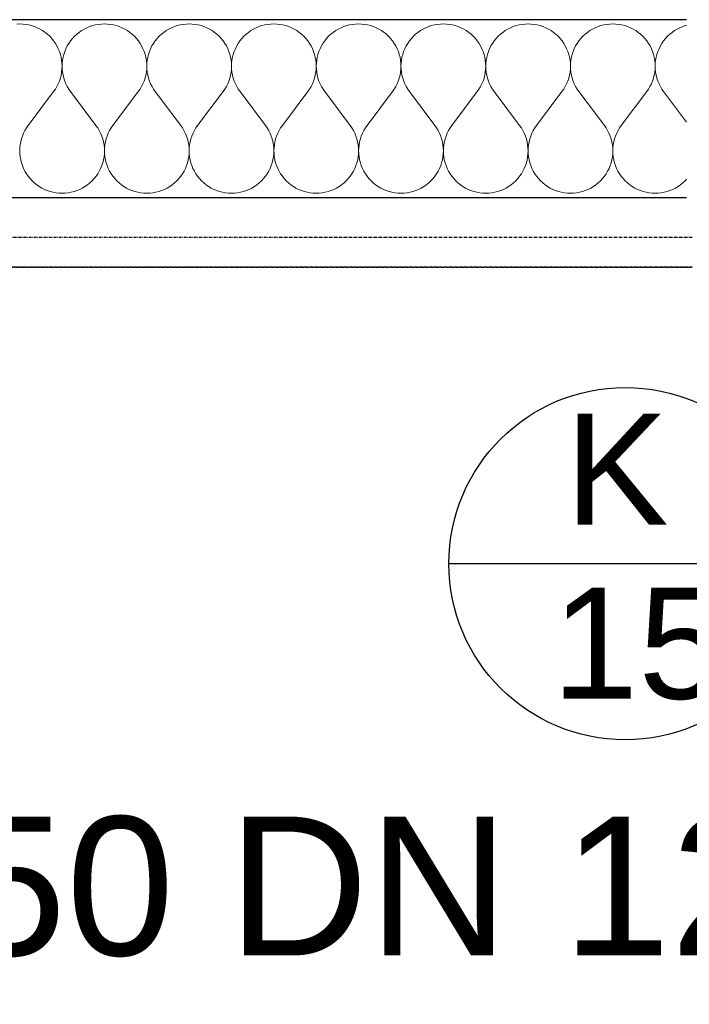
# Model space of a CAD drawing. Header units: millimetres. Extents: x -28017 to 3863, y -4271 to 20239.
# Tile 45 of 105: x -16610 to -16007, y -537 to 350. Entities that reach past the tile are written whole.
import ezdxf

# ---------------------------------------------------------------- set-up
doc = ezdxf.new("R2010")
doc.units = ezdxf.units.MM
doc.header["$MEASUREMENT"] = 0
doc.linetypes.add('Wipeout_Contour', pattern=[1000, 0, -1000])
doc.linetypes.add('Čerchovaná M', pattern=[4.5, 2.5, -0.85, 0.3, -0.85])
for name, color, linetype in [('5._POHLED ZÁPADNÍ_2_Anotace - SP', 7, 'Continuous'), ('5._POHLED ZÁPADNÍ_2_Konstrukce - nenosné', 7, 'Continuous'), ('5._POHLED ZÁPADNÍ_2_Nové_Konstrukce - nosné', 7, 'Continuous'), ('5._POHLED ZÁPADNÍ_2_Nové_Popis', 7, 'Continuous'), ('5._POHLED ZÁPADNÍ_2_Nové_Výplně – Řezové', 7, 'Continuous'), ('5._POHLED ZÁPADNÍ_2_Popis', 7, 'Continuous')]:
    doc.layers.add(name, color=color, linetype=linetype)
doc.styles.add('GENEROVANÝ_STYL_1', font='txt')

# ---------------------------------------------------------------- blocks, each defined once
blk = doc.blocks.new('*X2', base_point=(-28336.19, -5790.34))
at = {"layer": '5._POHLED ZÁPADNÍ_2_Nové_Výplně – Řezové', "color": 21, "linetype": 'Continuous', "lineweight": 20, "true_color": 0xffaaaa}
for p, q in [((-16609.52, 345.92), (-16612.24, 345.82)), ((-16606.81, 345.82), (-16609.52, 345.92)), ((-16604.1, 345.53), (-16606.81, 345.82)), ((-16536.05, 345.82), (-16538.76, 345.53)), ((-16533.33, 345.92), (-16536.05, 345.82)), ((-16530.61, 345.82), (-16533.33, 345.92)), ((-16527.91, 345.53), (-16530.61, 345.82)), ((-16459.86, 345.82), (-16462.57, 345.53)), ((-16457.14, 345.92), (-16459.86, 345.82)), ((-16454.42, 345.82), (-16457.14, 345.92)), ((-16451.72, 345.53), (-16454.42, 345.82)), ((-16383.67, 345.82), (-16386.38, 345.53)), ((-16380.95, 345.92), (-16383.67, 345.82)), ((-16378.23, 345.82), (-16380.95, 345.92)), ((-16375.53, 345.53), (-16378.23, 345.82)), ((-16307.48, 345.82), (-16310.19, 345.53)), ((-16304.76, 345.92), (-16307.48, 345.82)), ((-16302.04, 345.82), (-16304.76, 345.92)), ((-16299.34, 345.53), (-16302.04, 345.82)), ((-16231.29, 345.82), (-16234, 345.53)), ((-16228.57, 345.92), (-16231.29, 345.82)), ((-16225.85, 345.82), (-16228.57, 345.92)), ((-16223.15, 345.53), (-16225.85, 345.82)), ((-16155.1, 345.82), (-16157.8, 345.53)), ((-16152.38, 345.92), (-16155.1, 345.82)), ((-16149.66, 345.82), (-16152.38, 345.92)), ((-16146.96, 345.53), (-16149.66, 345.82)), ((-16078.91, 345.82), (-16081.61, 345.53)), ((-16076.19, 345.92), (-16078.91, 345.82)), ((-16073.47, 345.82), (-16076.19, 345.92)), ((-16070.77, 345.53), (-16073.47, 345.82)), ((-16601.42, 345.05), (-16604.1, 345.53)), ((-16598.79, 344.37), (-16601.42, 345.05)), ((-16596.21, 343.51), (-16598.79, 344.37)), ((-16593.69, 342.47), (-16596.21, 343.51)), ((-16591.26, 341.25), (-16593.69, 342.47)), ((-16588.92, 339.86), (-16591.26, 341.25)), ((-16586.69, 338.31), (-16588.92, 339.86)), ((-16584.57, 336.6), (-16586.69, 338.31)), ((-16556.17, 338.31), (-16558.29, 336.6)), ((-16553.94, 339.86), (-16556.17, 338.31)), ((-16551.6, 341.25), (-16553.94, 339.86)), ((-16549.16, 342.47), (-16551.6, 341.25)), ((-16546.65, 343.51), (-16549.16, 342.47)), ((-16544.07, 344.37), (-16546.65, 343.51)), ((-16541.43, 345.05), (-16544.07, 344.37)), ((-16538.76, 345.53), (-16541.43, 345.05)), ((-16525.23, 345.05), (-16527.91, 345.53)), ((-16522.6, 344.37), (-16525.23, 345.05)), ((-16520.02, 343.51), (-16522.6, 344.37)), ((-16517.5, 342.47), (-16520.02, 343.51)), ((-16515.07, 341.25), (-16517.5, 342.47)), ((-16512.73, 339.86), (-16515.07, 341.25)), ((-16510.5, 338.31), (-16512.73, 339.86)), ((-16508.38, 336.6), (-16510.5, 338.31)), ((-16479.98, 338.31), (-16482.1, 336.6)), ((-16477.75, 339.86), (-16479.98, 338.31)), ((-16475.41, 341.25), (-16477.75, 339.86)), ((-16472.97, 342.47), (-16475.41, 341.25)), ((-16470.46, 343.51), (-16472.97, 342.47)), ((-16467.88, 344.37), (-16470.46, 343.51)), ((-16465.24, 345.05), (-16467.88, 344.37)), ((-16462.57, 345.53), (-16465.24, 345.05)), ((-16449.04, 345.05), (-16451.72, 345.53)), ((-16446.41, 344.37), (-16449.04, 345.05)), ((-16443.82, 343.51), (-16446.41, 344.37)), ((-16441.31, 342.47), (-16443.82, 343.51)), ((-16438.88, 341.25), (-16441.31, 342.47)), ((-16436.54, 339.86), (-16438.88, 341.25)), ((-16434.31, 338.31), (-16436.54, 339.86)), ((-16432.19, 336.6), (-16434.31, 338.31)), ((-16403.79, 338.31), (-16405.91, 336.6)), ((-16401.56, 339.86), (-16403.79, 338.31)), ((-16399.22, 341.25), (-16401.56, 339.86)), ((-16396.78, 342.47), (-16399.22, 341.25)), ((-16394.27, 343.51), (-16396.78, 342.47)), ((-16391.69, 344.37), (-16394.27, 343.51)), ((-16389.05, 345.05), (-16391.69, 344.37)), ((-16386.38, 345.53), (-16389.05, 345.05)), ((-16372.85, 345.05), (-16375.53, 345.53)), ((-16370.22, 344.37), (-16372.85, 345.05)), ((-16367.63, 343.51), (-16370.22, 344.37)), ((-16365.12, 342.47), (-16367.63, 343.51)), ((-16362.69, 341.25), (-16365.12, 342.47)), ((-16360.35, 339.86), (-16362.69, 341.25)), ((-16358.11, 338.31), (-16360.35, 339.86)), ((-16356, 336.6), (-16358.11, 338.31)), ((-16327.6, 338.31), (-16329.72, 336.6)), ((-16325.37, 339.86), (-16327.6, 338.31)), ((-16323.03, 341.25), (-16325.37, 339.86)), ((-16320.59, 342.47), (-16323.03, 341.25)), ((-16318.08, 343.51), (-16320.59, 342.47)), ((-16315.5, 344.37), (-16318.08, 343.51)), ((-16312.86, 345.05), (-16315.5, 344.37)), ((-16310.19, 345.53), (-16312.86, 345.05)), ((-16296.66, 345.05), (-16299.34, 345.53)), ((-16294.02, 344.37), (-16296.66, 345.05)), ((-16291.44, 343.51), (-16294.02, 344.37)), ((-16288.93, 342.47), (-16291.44, 343.51)), ((-16286.5, 341.25), (-16288.93, 342.47)), ((-16284.16, 339.86), (-16286.5, 341.25)), ((-16281.92, 338.31), (-16284.16, 339.86)), ((-16279.81, 336.6), (-16281.92, 338.31)), ((-16251.41, 338.31), (-16253.53, 336.6)), ((-16249.17, 339.86), (-16251.41, 338.31)), ((-16246.84, 341.25), (-16249.17, 339.86)), ((-16244.4, 342.47), (-16246.84, 341.25)), ((-16241.89, 343.51), (-16244.4, 342.47)), ((-16239.31, 344.37), (-16241.89, 343.51)), ((-16236.67, 345.05), (-16239.31, 344.37)), ((-16234, 345.53), (-16236.67, 345.05)), ((-16220.47, 345.05), (-16223.15, 345.53)), ((-16217.83, 344.37), (-16220.47, 345.05)), ((-16215.25, 343.51), (-16217.83, 344.37)), ((-16212.74, 342.47), (-16215.25, 343.51)), ((-16210.31, 341.25), (-16212.74, 342.47)), ((-16207.97, 339.86), (-16210.31, 341.25)), ((-16205.73, 338.31), (-16207.97, 339.86)), ((-16203.62, 336.6), (-16205.73, 338.31)), ((-16175.22, 338.31), (-16177.34, 336.6)), ((-16172.98, 339.86), (-16175.22, 338.31)), ((-16170.64, 341.25), (-16172.98, 339.86)), ((-16168.21, 342.47), (-16170.64, 341.25)), ((-16165.7, 343.51), (-16168.21, 342.47)), ((-16163.12, 344.37), (-16165.7, 343.51)), ((-16160.48, 345.05), (-16163.12, 344.37)), ((-16157.8, 345.53), (-16160.48, 345.05)), ((-16144.28, 345.05), (-16146.96, 345.53)), ((-16141.64, 344.37), (-16144.28, 345.05)), ((-16139.06, 343.51), (-16141.64, 344.37)), ((-16136.55, 342.47), (-16139.06, 343.51)), ((-16134.12, 341.25), (-16136.55, 342.47)), ((-16131.78, 339.86), (-16134.12, 341.25)), ((-16129.54, 338.31), (-16131.78, 339.86)), ((-16127.43, 336.6), (-16129.54, 338.31)), ((-16099.03, 338.31), (-16101.15, 336.6)), ((-16096.79, 339.86), (-16099.03, 338.31)), ((-16094.45, 341.25), (-16096.79, 339.86)), ((-16092.02, 342.47), (-16094.45, 341.25)), ((-16089.51, 343.51), (-16092.02, 342.47)), ((-16086.93, 344.37), (-16089.51, 343.51)), ((-16084.29, 345.05), (-16086.93, 344.37)), ((-16081.61, 345.53), (-16084.29, 345.05)), ((-16068.09, 345.05), (-16070.77, 345.53)), ((-16065.45, 344.37), (-16068.09, 345.05)), ((-16062.87, 343.51), (-16065.45, 344.37)), ((-16060.36, 342.47), (-16062.87, 343.51)), ((-16057.93, 341.25), (-16060.36, 342.47)), ((-16055.59, 339.86), (-16057.93, 341.25)), ((-16053.35, 338.31), (-16055.59, 339.86)), ((-16051.24, 336.6), (-16053.35, 338.31)), ((-16022.84, 338.31), (-16024.96, 336.6)), ((-16020.6, 339.86), (-16022.84, 338.31)), ((-16018.26, 341.25), (-16020.6, 339.86)), ((-16015.83, 342.47), (-16018.26, 341.25)), ((-16013.32, 343.51), (-16015.83, 342.47)), ((-16010.74, 344.37), (-16013.32, 343.51)), ((-16009.9, 344.59), (-16010.74, 344.37)), ((-16582.58, 334.75), (-16584.57, 336.6)), ((-16580.72, 332.76), (-16582.58, 334.75)), ((-16579.02, 330.64), (-16580.72, 332.76)), ((-16577.47, 328.4), (-16579.02, 330.64)), ((-16576.08, 326.06), (-16577.47, 328.4)), ((-16565.39, 328.4), (-16566.78, 326.06)), ((-16563.84, 330.64), (-16565.39, 328.4)), ((-16562.13, 332.76), (-16563.84, 330.64)), ((-16560.28, 334.75), (-16562.13, 332.76)), ((-16558.29, 336.6), (-16560.28, 334.75)), ((-16506.39, 334.75), (-16508.38, 336.6)), ((-16504.53, 332.76), (-16506.39, 334.75)), ((-16502.83, 330.64), (-16504.53, 332.76)), ((-16501.28, 328.4), (-16502.83, 330.64)), ((-16499.89, 326.06), (-16501.28, 328.4)), ((-16489.2, 328.4), (-16490.59, 326.06)), ((-16487.65, 330.64), (-16489.2, 328.4)), ((-16485.94, 332.76), (-16487.65, 330.64)), ((-16484.09, 334.75), (-16485.94, 332.76)), ((-16482.1, 336.6), (-16484.09, 334.75)), ((-16430.2, 334.75), (-16432.19, 336.6)), ((-16428.34, 332.76), (-16430.2, 334.75)), ((-16426.64, 330.64), (-16428.34, 332.76)), ((-16425.09, 328.4), (-16426.64, 330.64)), ((-16423.7, 326.06), (-16425.09, 328.4)), ((-16413.01, 328.4), (-16414.4, 326.06)), ((-16411.46, 330.64), (-16413.01, 328.4)), ((-16409.75, 332.76), (-16411.46, 330.64)), ((-16407.9, 334.75), (-16409.75, 332.76)), ((-16405.91, 336.6), (-16407.9, 334.75)), ((-16354.01, 334.75), (-16356, 336.6)), ((-16352.15, 332.76), (-16354.01, 334.75)), ((-16350.45, 330.64), (-16352.15, 332.76)), ((-16348.9, 328.4), (-16350.45, 330.64)), ((-16347.51, 326.06), (-16348.9, 328.4)), ((-16336.82, 328.4), (-16338.21, 326.06)), ((-16335.27, 330.64), (-16336.82, 328.4)), ((-16333.56, 332.76), (-16335.27, 330.64)), ((-16331.71, 334.75), (-16333.56, 332.76)), ((-16329.72, 336.6), (-16331.71, 334.75)), ((-16277.82, 334.75), (-16279.81, 336.6)), ((-16275.96, 332.76), (-16277.82, 334.75)), ((-16274.26, 330.64), (-16275.96, 332.76)), ((-16272.71, 328.4), (-16274.26, 330.64)), ((-16271.32, 326.06), (-16272.71, 328.4)), ((-16260.63, 328.4), (-16262.01, 326.06)), ((-16259.08, 330.64), (-16260.63, 328.4)), ((-16257.37, 332.76), (-16259.08, 330.64)), ((-16255.52, 334.75), (-16257.37, 332.76)), ((-16253.53, 336.6), (-16255.52, 334.75)), ((-16201.63, 334.75), (-16203.62, 336.6)), ((-16199.77, 332.76), (-16201.63, 334.75)), ((-16198.07, 330.64), (-16199.77, 332.76)), ((-16196.52, 328.4), (-16198.07, 330.64)), ((-16195.13, 326.06), (-16196.52, 328.4)), ((-16184.44, 328.4), (-16185.82, 326.06)), ((-16182.89, 330.64), (-16184.44, 328.4)), ((-16181.18, 332.76), (-16182.89, 330.64)), ((-16179.33, 334.75), (-16181.18, 332.76)), ((-16177.34, 336.6), (-16179.33, 334.75)), ((-16125.43, 334.75), (-16127.43, 336.6)), ((-16123.58, 332.76), (-16125.43, 334.75)), ((-16121.88, 330.64), (-16123.58, 332.76)), ((-16120.32, 328.4), (-16121.88, 330.64)), ((-16118.94, 326.06), (-16120.32, 328.4)), ((-16108.25, 328.4), (-16109.63, 326.06)), ((-16106.7, 330.64), (-16108.25, 328.4)), ((-16104.99, 332.76), (-16106.7, 330.64)), ((-16103.14, 334.75), (-16104.99, 332.76)), ((-16101.15, 336.6), (-16103.14, 334.75)), ((-16049.24, 334.75), (-16051.24, 336.6)), ((-16047.39, 332.76), (-16049.24, 334.75)), ((-16045.69, 330.64), (-16047.39, 332.76)), ((-16044.13, 328.4), (-16045.69, 330.64)), ((-16042.75, 326.06), (-16044.13, 328.4)), ((-16032.06, 328.4), (-16033.44, 326.06)), ((-16030.51, 330.64), (-16032.06, 328.4)), ((-16028.8, 332.76), (-16030.51, 330.64)), ((-16026.95, 334.75), (-16028.8, 332.76)), ((-16024.96, 336.6), (-16026.95, 334.75)), ((-16574.86, 323.63), (-16576.08, 326.06)), ((-16573.82, 321.12), (-16574.86, 323.63)), ((-16572.97, 318.53), (-16573.82, 321.12)), ((-16569.03, 321.12), (-16569.89, 318.53)), ((-16567.99, 323.63), (-16569.03, 321.12)), ((-16566.78, 326.06), (-16567.99, 323.63)), ((-16498.67, 323.63), (-16499.89, 326.06)), ((-16497.63, 321.12), (-16498.67, 323.63)), ((-16496.78, 318.53), (-16497.63, 321.12)), ((-16492.84, 321.12), (-16493.7, 318.53)), ((-16491.8, 323.63), (-16492.84, 321.12)), ((-16490.59, 326.06), (-16491.8, 323.63)), ((-16422.48, 323.63), (-16423.7, 326.06)), ((-16421.44, 321.12), (-16422.48, 323.63)), ((-16420.59, 318.53), (-16421.44, 321.12)), ((-16416.65, 321.12), (-16417.51, 318.53)), ((-16415.61, 323.63), (-16416.65, 321.12)), ((-16414.4, 326.06), (-16415.61, 323.63)), ((-16346.29, 323.63), (-16347.51, 326.06)), ((-16345.25, 321.12), (-16346.29, 323.63)), ((-16344.39, 318.53), (-16345.25, 321.12)), ((-16340.46, 321.12), (-16341.32, 318.53)), ((-16339.42, 323.63), (-16340.46, 321.12)), ((-16338.21, 326.06), (-16339.42, 323.63)), ((-16270.1, 323.63), (-16271.32, 326.06)), ((-16269.06, 321.12), (-16270.1, 323.63)), ((-16268.2, 318.53), (-16269.06, 321.12)), ((-16264.27, 321.12), (-16265.13, 318.53)), ((-16263.23, 323.63), (-16264.27, 321.12)), ((-16262.01, 326.06), (-16263.23, 323.63)), ((-16193.91, 323.63), (-16195.13, 326.06)), ((-16192.87, 321.12), (-16193.91, 323.63)), ((-16192.01, 318.53), (-16192.87, 321.12)), ((-16188.08, 321.12), (-16188.94, 318.53)), ((-16187.04, 323.63), (-16188.08, 321.12)), ((-16185.82, 326.06), (-16187.04, 323.63)), ((-16117.72, 323.63), (-16118.94, 326.06)), ((-16116.68, 321.12), (-16117.72, 323.63)), ((-16115.82, 318.53), (-16116.68, 321.12)), ((-16111.89, 321.12), (-16112.75, 318.53)), ((-16110.85, 323.63), (-16111.89, 321.12)), ((-16109.63, 326.06), (-16110.85, 323.63)), ((-16041.53, 323.63), (-16042.75, 326.06)), ((-16040.49, 321.12), (-16041.53, 323.63)), ((-16039.63, 318.53), (-16040.49, 321.12)), ((-16035.7, 321.12), (-16036.56, 318.53)), ((-16034.66, 323.63), (-16035.7, 321.12)), ((-16033.44, 326.06), (-16034.66, 323.63)), ((-16572.29, 315.9), (-16572.97, 318.53)), ((-16571.81, 313.22), (-16572.29, 315.9)), ((-16571.52, 310.52), (-16571.81, 313.22)), ((-16571.43, 307.8), (-16571.52, 310.52)), ((-16571.33, 310.52), (-16571.43, 307.8)), ((-16571.04, 313.22), (-16571.33, 310.52)), ((-16570.56, 315.9), (-16571.04, 313.22)), ((-16569.89, 318.53), (-16570.56, 315.9)), ((-16496.1, 315.9), (-16496.78, 318.53)), ((-16495.62, 313.22), (-16496.1, 315.9)), ((-16495.33, 310.52), (-16495.62, 313.22)), ((-16495.24, 307.8), (-16495.33, 310.52)), ((-16495.14, 310.52), (-16495.24, 307.8)), ((-16494.85, 313.22), (-16495.14, 310.52)), ((-16494.37, 315.9), (-16494.85, 313.22)), ((-16493.7, 318.53), (-16494.37, 315.9)), ((-16419.91, 315.9), (-16420.59, 318.53)), ((-16419.43, 313.22), (-16419.91, 315.9)), ((-16419.14, 310.52), (-16419.43, 313.22)), ((-16419.05, 307.8), (-16419.14, 310.52)), ((-16418.95, 310.52), (-16419.05, 307.8)), ((-16418.66, 313.22), (-16418.95, 310.52)), ((-16418.18, 315.9), (-16418.66, 313.22)), ((-16417.51, 318.53), (-16418.18, 315.9)), ((-16343.72, 315.9), (-16344.39, 318.53)), ((-16343.24, 313.22), (-16343.72, 315.9)), ((-16342.95, 310.52), (-16343.24, 313.22)), ((-16342.86, 307.8), (-16342.95, 310.52)), ((-16342.76, 310.52), (-16342.86, 307.8)), ((-16342.47, 313.22), (-16342.76, 310.52)), ((-16341.99, 315.9), (-16342.47, 313.22)), ((-16341.32, 318.53), (-16341.99, 315.9)), ((-16267.53, 315.9), (-16268.2, 318.53)), ((-16267.05, 313.22), (-16267.53, 315.9)), ((-16266.76, 310.52), (-16267.05, 313.22)), ((-16266.67, 307.8), (-16266.76, 310.52)), ((-16266.57, 310.52), (-16266.67, 307.8)), ((-16266.28, 313.22), (-16266.57, 310.52)), ((-16265.8, 315.9), (-16266.28, 313.22)), ((-16265.13, 318.53), (-16265.8, 315.9)), ((-16191.34, 315.9), (-16192.01, 318.53)), ((-16190.86, 313.22), (-16191.34, 315.9)), ((-16190.57, 310.52), (-16190.86, 313.22)), ((-16190.48, 307.8), (-16190.57, 310.52)), ((-16190.38, 310.52), (-16190.48, 307.8)), ((-16190.09, 313.22), (-16190.38, 310.52)), ((-16189.61, 315.9), (-16190.09, 313.22)), ((-16188.94, 318.53), (-16189.61, 315.9)), ((-16115.15, 315.9), (-16115.82, 318.53)), ((-16114.67, 313.22), (-16115.15, 315.9)), ((-16114.38, 310.52), (-16114.67, 313.22)), ((-16114.29, 307.8), (-16114.38, 310.52)), ((-16114.19, 310.52), (-16114.29, 307.8)), ((-16113.9, 313.22), (-16114.19, 310.52)), ((-16113.42, 315.9), (-16113.9, 313.22)), ((-16112.75, 318.53), (-16113.42, 315.9)), ((-16038.96, 315.9), (-16039.63, 318.53)), ((-16038.48, 313.22), (-16038.96, 315.9)), ((-16038.19, 310.52), (-16038.48, 313.22)), ((-16038.1, 307.8), (-16038.19, 310.52)), ((-16038, 310.52), (-16038.1, 307.8)), ((-16037.71, 313.22), (-16038, 310.52)), ((-16037.23, 315.9), (-16037.71, 313.22)), ((-16036.56, 318.53), (-16037.23, 315.9)), ((-16572.31, 299.7), (-16571.82, 302.37)), ((-16571.82, 302.37), (-16571.53, 305.08)), ((-16571.53, 305.08), (-16571.43, 307.8)), ((-16571.43, 307.8), (-16571.33, 305.08)), ((-16571.33, 305.08), (-16571.04, 302.37)), ((-16571.04, 302.37), (-16570.55, 299.7)), ((-16496.11, 299.7), (-16495.63, 302.37)), ((-16495.63, 302.37), (-16495.34, 305.08)), ((-16495.34, 305.08), (-16495.24, 307.8)), ((-16495.24, 307.8), (-16495.14, 305.08)), ((-16495.14, 305.08), (-16494.85, 302.37)), ((-16494.85, 302.37), (-16494.36, 299.7)), ((-16419.92, 299.7), (-16419.44, 302.37)), ((-16419.44, 302.37), (-16419.15, 305.08)), ((-16419.15, 305.08), (-16419.05, 307.8)), ((-16419.05, 307.8), (-16418.95, 305.08)), ((-16418.95, 305.08), (-16418.66, 302.37)), ((-16418.66, 302.37), (-16418.17, 299.7)), ((-16343.73, 299.7), (-16343.25, 302.37)), ((-16343.25, 302.37), (-16342.96, 305.08)), ((-16342.96, 305.08), (-16342.86, 307.8)), ((-16342.86, 307.8), (-16342.76, 305.08)), ((-16342.76, 305.08), (-16342.47, 302.37)), ((-16342.47, 302.37), (-16341.98, 299.7)), ((-16267.54, 299.7), (-16267.06, 302.37)), ((-16267.06, 302.37), (-16266.77, 305.08)), ((-16266.77, 305.08), (-16266.67, 307.8)), ((-16266.67, 307.8), (-16266.57, 305.08)), ((-16266.57, 305.08), (-16266.28, 302.37)), ((-16266.28, 302.37), (-16265.79, 299.7)), ((-16191.35, 299.7), (-16190.87, 302.37)), ((-16190.87, 302.37), (-16190.58, 305.08)), ((-16190.58, 305.08), (-16190.48, 307.8)), ((-16190.48, 307.8), (-16190.38, 305.08)), ((-16190.38, 305.08), (-16190.08, 302.37)), ((-16190.08, 302.37), (-16189.6, 299.7)), ((-16115.16, 299.7), (-16114.68, 302.37)), ((-16114.68, 302.37), (-16114.38, 305.08)), ((-16114.38, 305.08), (-16114.29, 307.8)), ((-16114.29, 307.8), (-16114.19, 305.08)), ((-16114.19, 305.08), (-16113.89, 302.37)), ((-16113.89, 302.37), (-16113.41, 299.7)), ((-16038.97, 299.7), (-16038.49, 302.37)), ((-16038.49, 302.37), (-16038.19, 305.08)), ((-16038.19, 305.08), (-16038.1, 307.8)), ((-16038.1, 307.8), (-16038, 305.08)), ((-16038, 305.08), (-16037.7, 302.37)), ((-16037.7, 302.37), (-16037.22, 299.7)), ((-16574.88, 291.97), (-16573.84, 294.48)), ((-16573.84, 294.48), (-16572.98, 297.06)), ((-16572.98, 297.06), (-16572.31, 299.7)), ((-16570.55, 299.7), (-16569.88, 297.06)), ((-16569.88, 297.06), (-16569.02, 294.48)), ((-16569.02, 294.48), (-16567.97, 291.97)), ((-16498.69, 291.97), (-16497.65, 294.48)), ((-16497.65, 294.48), (-16496.79, 297.06)), ((-16496.79, 297.06), (-16496.11, 299.7)), ((-16494.36, 299.7), (-16493.69, 297.06)), ((-16493.69, 297.06), (-16492.83, 294.48)), ((-16492.83, 294.48), (-16491.78, 291.97)), ((-16422.5, 291.97), (-16421.46, 294.48)), ((-16421.46, 294.48), (-16420.6, 297.06)), ((-16420.6, 297.06), (-16419.92, 299.7)), ((-16418.17, 299.7), (-16417.5, 297.06)), ((-16417.5, 297.06), (-16416.64, 294.48)), ((-16416.64, 294.48), (-16415.59, 291.97)), ((-16346.31, 291.97), (-16345.27, 294.48)), ((-16345.27, 294.48), (-16344.41, 297.06)), ((-16344.41, 297.06), (-16343.73, 299.7)), ((-16341.98, 299.7), (-16341.31, 297.06)), ((-16341.31, 297.06), (-16340.44, 294.48)), ((-16340.44, 294.48), (-16339.4, 291.97)), ((-16270.12, 291.97), (-16269.08, 294.48)), ((-16269.08, 294.48), (-16268.22, 297.06)), ((-16268.22, 297.06), (-16267.54, 299.7)), ((-16265.79, 299.7), (-16265.12, 297.06)), ((-16265.12, 297.06), (-16264.25, 294.48)), ((-16264.25, 294.48), (-16263.21, 291.97)), ((-16193.93, 291.97), (-16192.89, 294.48)), ((-16192.89, 294.48), (-16192.03, 297.06)), ((-16192.03, 297.06), (-16191.35, 299.7)), ((-16189.6, 299.7), (-16188.92, 297.06)), ((-16188.92, 297.06), (-16188.06, 294.48)), ((-16188.06, 294.48), (-16187.02, 291.97)), ((-16117.74, 291.97), (-16116.7, 294.48)), ((-16116.7, 294.48), (-16115.84, 297.06)), ((-16115.84, 297.06), (-16115.16, 299.7)), ((-16113.41, 299.7), (-16112.73, 297.06)), ((-16112.73, 297.06), (-16111.87, 294.48)), ((-16111.87, 294.48), (-16110.83, 291.97)), ((-16041.55, 291.97), (-16040.51, 294.48)), ((-16040.51, 294.48), (-16039.65, 297.06)), ((-16039.65, 297.06), (-16038.97, 299.7)), ((-16037.22, 299.7), (-16036.54, 297.06)), ((-16036.54, 297.06), (-16035.68, 294.48)), ((-16035.68, 294.48), (-16034.64, 291.97)), ((-16601.9, 254.49), (-16579.05, 284.96)), ((-16579.05, 284.96), (-16577.49, 287.2)), ((-16577.49, 287.2), (-16576.1, 289.54)), ((-16576.1, 289.54), (-16574.88, 291.97)), ((-16567.97, 291.97), (-16566.75, 289.54)), ((-16566.75, 289.54), (-16565.36, 287.2)), ((-16565.36, 287.2), (-16563.81, 284.96)), ((-16540.95, 254.49), (-16563.81, 284.96)), ((-16525.71, 254.49), (-16502.86, 284.96)), ((-16502.86, 284.96), (-16501.3, 287.2)), ((-16501.3, 287.2), (-16499.91, 289.54)), ((-16499.91, 289.54), (-16498.69, 291.97)), ((-16491.78, 291.97), (-16490.56, 289.54)), ((-16490.56, 289.54), (-16489.17, 287.2)), ((-16489.17, 287.2), (-16487.62, 284.96)), ((-16464.76, 254.49), (-16487.62, 284.96)), ((-16449.52, 254.49), (-16426.67, 284.96)), ((-16426.67, 284.96), (-16425.11, 287.2)), ((-16425.11, 287.2), (-16423.72, 289.54)), ((-16423.72, 289.54), (-16422.5, 291.97)), ((-16415.59, 291.97), (-16414.37, 289.54)), ((-16414.37, 289.54), (-16412.98, 287.2)), ((-16412.98, 287.2), (-16411.43, 284.96)), ((-16388.57, 254.49), (-16411.43, 284.96)), ((-16373.33, 254.49), (-16350.48, 284.96)), ((-16350.48, 284.96), (-16348.92, 287.2)), ((-16348.92, 287.2), (-16347.53, 289.54)), ((-16347.53, 289.54), (-16346.31, 291.97)), ((-16339.4, 291.97), (-16338.18, 289.54)), ((-16338.18, 289.54), (-16336.79, 287.2)), ((-16336.79, 287.2), (-16335.24, 284.96)), ((-16312.38, 254.49), (-16335.24, 284.96)), ((-16297.14, 254.49), (-16274.29, 284.96)), ((-16274.29, 284.96), (-16272.73, 287.2)), ((-16272.73, 287.2), (-16271.34, 289.54)), ((-16271.34, 289.54), (-16270.12, 291.97)), ((-16263.21, 291.97), (-16261.99, 289.54)), ((-16261.99, 289.54), (-16260.6, 287.2)), ((-16260.6, 287.2), (-16259.05, 284.96)), ((-16236.19, 254.49), (-16259.05, 284.96)), ((-16220.95, 254.49), (-16198.1, 284.96)), ((-16198.1, 284.96), (-16196.54, 287.2)), ((-16196.54, 287.2), (-16195.15, 289.54)), ((-16195.15, 289.54), (-16193.93, 291.97)), ((-16187.02, 291.97), (-16185.8, 289.54)), ((-16185.8, 289.54), (-16184.41, 287.2)), ((-16184.41, 287.2), (-16182.86, 284.96)), ((-16160, 254.49), (-16182.86, 284.96)), ((-16144.76, 254.49), (-16121.9, 284.96)), ((-16121.9, 284.96), (-16120.35, 287.2)), ((-16120.35, 287.2), (-16118.96, 289.54)), ((-16118.96, 289.54), (-16117.74, 291.97)), ((-16110.83, 291.97), (-16109.61, 289.54)), ((-16109.61, 289.54), (-16108.22, 287.2)), ((-16108.22, 287.2), (-16106.67, 284.96)), ((-16083.81, 254.49), (-16106.67, 284.96)), ((-16068.57, 254.49), (-16045.71, 284.96)), ((-16045.71, 284.96), (-16044.16, 287.2)), ((-16044.16, 287.2), (-16042.77, 289.54)), ((-16042.77, 289.54), (-16041.55, 291.97)), ((-16034.64, 291.97), (-16033.42, 289.54)), ((-16033.42, 289.54), (-16032.03, 287.2)), ((-16032.03, 287.2), (-16030.48, 284.96)), ((-16009.9, 257.53), (-16030.48, 284.96)), ((-16604.85, 249.92), (-16606.07, 247.48)), ((-16603.46, 252.25), (-16604.85, 249.92)), ((-16601.9, 254.49), (-16603.46, 252.25)), ((-16539.4, 252.25), (-16540.95, 254.49)), ((-16538.01, 249.92), (-16539.4, 252.25)), ((-16536.79, 247.48), (-16538.01, 249.92)), ((-16528.66, 249.92), (-16529.88, 247.48)), ((-16527.27, 252.25), (-16528.66, 249.92)), ((-16525.71, 254.49), (-16527.27, 252.25)), ((-16463.21, 252.25), (-16464.76, 254.49)), ((-16461.82, 249.92), (-16463.21, 252.25)), ((-16460.6, 247.48), (-16461.82, 249.92)), ((-16452.47, 249.92), (-16453.69, 247.48)), ((-16451.08, 252.25), (-16452.47, 249.92)), ((-16449.52, 254.49), (-16451.08, 252.25)), ((-16387.02, 252.25), (-16388.57, 254.49)), ((-16385.63, 249.92), (-16387.02, 252.25)), ((-16384.41, 247.48), (-16385.63, 249.92)), ((-16376.28, 249.92), (-16377.5, 247.48)), ((-16374.89, 252.25), (-16376.28, 249.92)), ((-16373.33, 254.49), (-16374.89, 252.25)), ((-16310.83, 252.25), (-16312.38, 254.49)), ((-16309.44, 249.92), (-16310.83, 252.25)), ((-16308.22, 247.48), (-16309.44, 249.92)), ((-16300.09, 249.92), (-16301.31, 247.48)), ((-16298.7, 252.25), (-16300.09, 249.92)), ((-16297.14, 254.49), (-16298.7, 252.25)), ((-16234.64, 252.25), (-16236.19, 254.49)), ((-16233.25, 249.92), (-16234.64, 252.25)), ((-16232.03, 247.48), (-16233.25, 249.92)), ((-16223.9, 249.92), (-16225.12, 247.48)), ((-16222.51, 252.25), (-16223.9, 249.92)), ((-16220.95, 254.49), (-16222.51, 252.25)), ((-16158.45, 252.25), (-16160, 254.49)), ((-16157.06, 249.92), (-16158.45, 252.25)), ((-16155.84, 247.48), (-16157.06, 249.92)), ((-16147.71, 249.92), (-16148.93, 247.48)), ((-16146.32, 252.25), (-16147.71, 249.92)), ((-16144.76, 254.49), (-16146.32, 252.25)), ((-16082.26, 252.25), (-16083.81, 254.49)), ((-16080.87, 249.92), (-16082.26, 252.25)), ((-16079.65, 247.48), (-16080.87, 249.92)), ((-16071.52, 249.92), (-16072.73, 247.48)), ((-16070.12, 252.25), (-16071.52, 249.92)), ((-16068.57, 254.49), (-16070.12, 252.25)), ((-16608.65, 239.76), (-16609.13, 237.08)), ((-16607.97, 242.39), (-16608.65, 239.76)), ((-16607.11, 244.97), (-16607.97, 242.39)), ((-16606.07, 247.48), (-16607.11, 244.97)), ((-16535.75, 244.97), (-16536.79, 247.48)), ((-16534.88, 242.39), (-16535.75, 244.97)), ((-16534.21, 239.76), (-16534.88, 242.39)), ((-16533.72, 237.08), (-16534.21, 239.76)), ((-16532.46, 239.76), (-16532.94, 237.08)), ((-16531.78, 242.39), (-16532.46, 239.76)), ((-16530.92, 244.97), (-16531.78, 242.39)), ((-16529.88, 247.48), (-16530.92, 244.97)), ((-16459.56, 244.97), (-16460.6, 247.48)), ((-16458.69, 242.39), (-16459.56, 244.97)), ((-16458.02, 239.76), (-16458.69, 242.39)), ((-16457.53, 237.08), (-16458.02, 239.76)), ((-16456.27, 239.76), (-16456.75, 237.08)), ((-16455.59, 242.39), (-16456.27, 239.76)), ((-16454.73, 244.97), (-16455.59, 242.39)), ((-16453.69, 247.48), (-16454.73, 244.97)), ((-16383.36, 244.97), (-16384.41, 247.48)), ((-16382.5, 242.39), (-16383.36, 244.97)), ((-16381.83, 239.76), (-16382.5, 242.39)), ((-16381.34, 237.08), (-16381.83, 239.76)), ((-16380.08, 239.76), (-16380.56, 237.08)), ((-16379.4, 242.39), (-16380.08, 239.76)), ((-16378.54, 244.97), (-16379.4, 242.39)), ((-16377.5, 247.48), (-16378.54, 244.97)), ((-16307.17, 244.97), (-16308.22, 247.48)), ((-16306.31, 242.39), (-16307.17, 244.97)), ((-16305.64, 239.76), (-16306.31, 242.39)), ((-16305.15, 237.08), (-16305.64, 239.76)), ((-16303.89, 239.76), (-16304.37, 237.08)), ((-16303.21, 242.39), (-16303.89, 239.76)), ((-16302.35, 244.97), (-16303.21, 242.39)), ((-16301.31, 247.48), (-16302.35, 244.97)), ((-16230.98, 244.97), (-16232.03, 247.48)), ((-16230.12, 242.39), (-16230.98, 244.97)), ((-16229.45, 239.76), (-16230.12, 242.39)), ((-16228.96, 237.08), (-16229.45, 239.76)), ((-16227.69, 239.76), (-16228.18, 237.08)), ((-16227.02, 242.39), (-16227.69, 239.76)), ((-16226.16, 244.97), (-16227.02, 242.39)), ((-16225.12, 247.48), (-16226.16, 244.97)), ((-16154.79, 244.97), (-16155.84, 247.48)), ((-16153.93, 242.39), (-16154.79, 244.97)), ((-16153.26, 239.76), (-16153.93, 242.39)), ((-16152.77, 237.08), (-16153.26, 239.76)), ((-16151.5, 239.76), (-16151.99, 237.08)), ((-16150.83, 242.39), (-16151.5, 239.76)), ((-16149.97, 244.97), (-16150.83, 242.39)), ((-16148.93, 247.48), (-16149.97, 244.97)), ((-16078.6, 244.97), (-16079.65, 247.48)), ((-16077.74, 242.39), (-16078.6, 244.97)), ((-16077.07, 239.76), (-16077.74, 242.39)), ((-16076.58, 237.08), (-16077.07, 239.76)), ((-16075.31, 239.76), (-16075.8, 237.08)), ((-16074.64, 242.39), (-16075.31, 239.76)), ((-16073.78, 244.97), (-16074.64, 242.39)), ((-16072.73, 247.48), (-16073.78, 244.97)), ((-16609.42, 234.37), (-16609.52, 231.66)), ((-16609.52, 231.66), (-16609.43, 228.94)), ((-16609.13, 237.08), (-16609.42, 234.37)), ((-16533.43, 234.37), (-16533.72, 237.08)), ((-16533.33, 231.66), (-16533.43, 234.37)), ((-16533.43, 228.94), (-16533.33, 231.66)), ((-16533.23, 234.37), (-16533.33, 231.66)), ((-16533.33, 231.66), (-16533.24, 228.94)), ((-16532.94, 237.08), (-16533.23, 234.37)), ((-16457.24, 234.37), (-16457.53, 237.08)), ((-16457.14, 231.66), (-16457.24, 234.37)), ((-16457.24, 228.94), (-16457.14, 231.66)), ((-16457.04, 234.37), (-16457.14, 231.66)), ((-16457.14, 231.66), (-16457.05, 228.94)), ((-16456.75, 237.08), (-16457.04, 234.37)), ((-16381.05, 234.37), (-16381.34, 237.08)), ((-16380.95, 231.66), (-16381.05, 234.37)), ((-16381.05, 228.94), (-16380.95, 231.66)), ((-16380.85, 234.37), (-16380.95, 231.66)), ((-16380.95, 231.66), (-16380.86, 228.94)), ((-16380.56, 237.08), (-16380.85, 234.37)), ((-16304.86, 234.37), (-16305.15, 237.08)), ((-16304.76, 231.66), (-16304.86, 234.37)), ((-16304.86, 228.94), (-16304.76, 231.66)), ((-16304.66, 234.37), (-16304.76, 231.66)), ((-16304.76, 231.66), (-16304.67, 228.94)), ((-16304.37, 237.08), (-16304.66, 234.37)), ((-16228.67, 234.37), (-16228.96, 237.08)), ((-16228.57, 231.66), (-16228.67, 234.37)), ((-16228.67, 228.94), (-16228.57, 231.66)), ((-16228.47, 234.37), (-16228.57, 231.66)), ((-16228.57, 231.66), (-16228.48, 228.94)), ((-16228.18, 237.08), (-16228.47, 234.37)), ((-16152.48, 234.37), (-16152.77, 237.08)), ((-16152.38, 231.66), (-16152.48, 234.37)), ((-16152.48, 228.94), (-16152.38, 231.66)), ((-16152.28, 234.37), (-16152.38, 231.66)), ((-16152.38, 231.66), (-16152.29, 228.94)), ((-16151.99, 237.08), (-16152.28, 234.37)), ((-16076.29, 234.37), (-16076.58, 237.08)), ((-16076.19, 231.66), (-16076.29, 234.37)), ((-16076.29, 228.94), (-16076.19, 231.66)), ((-16076.09, 234.37), (-16076.19, 231.66)), ((-16076.19, 231.66), (-16076.1, 228.94)), ((-16075.8, 237.08), (-16076.09, 234.37)), ((-16609.43, 228.94), (-16609.14, 226.23)), ((-16609.14, 226.23), (-16608.66, 223.55)), ((-16608.66, 223.55), (-16607.99, 220.92)), ((-16534.87, 220.92), (-16534.2, 223.55)), ((-16534.2, 223.55), (-16533.72, 226.23)), ((-16533.72, 226.23), (-16533.43, 228.94)), ((-16533.24, 228.94), (-16532.95, 226.23)), ((-16532.95, 226.23), (-16532.47, 223.55)), ((-16532.47, 223.55), (-16531.8, 220.92)), ((-16458.68, 220.92), (-16458.01, 223.55)), ((-16458.01, 223.55), (-16457.53, 226.23)), ((-16457.53, 226.23), (-16457.24, 228.94)), ((-16457.05, 228.94), (-16456.76, 226.23)), ((-16456.76, 226.23), (-16456.28, 223.55)), ((-16456.28, 223.55), (-16455.61, 220.92)), ((-16382.49, 220.92), (-16381.82, 223.55)), ((-16381.82, 223.55), (-16381.34, 226.23)), ((-16381.34, 226.23), (-16381.05, 228.94)), ((-16380.86, 228.94), (-16380.57, 226.23)), ((-16380.57, 226.23), (-16380.09, 223.55)), ((-16380.09, 223.55), (-16379.41, 220.92)), ((-16306.3, 220.92), (-16305.63, 223.55)), ((-16305.63, 223.55), (-16305.15, 226.23)), ((-16305.15, 226.23), (-16304.86, 228.94)), ((-16304.67, 228.94), (-16304.38, 226.23)), ((-16304.38, 226.23), (-16303.9, 223.55)), ((-16303.9, 223.55), (-16303.22, 220.92)), ((-16230.11, 220.92), (-16229.44, 223.55)), ((-16229.44, 223.55), (-16228.96, 226.23)), ((-16228.96, 226.23), (-16228.67, 228.94)), ((-16228.48, 228.94), (-16228.19, 226.23)), ((-16228.19, 226.23), (-16227.71, 223.55)), ((-16227.71, 223.55), (-16227.03, 220.92)), ((-16153.92, 220.92), (-16153.25, 223.55)), ((-16153.25, 223.55), (-16152.77, 226.23)), ((-16152.77, 226.23), (-16152.48, 228.94)), ((-16152.29, 228.94), (-16152, 226.23)), ((-16152, 226.23), (-16151.51, 223.55)), ((-16151.51, 223.55), (-16150.84, 220.92)), ((-16077.73, 220.92), (-16077.06, 223.55)), ((-16077.06, 223.55), (-16076.58, 226.23)), ((-16076.58, 226.23), (-16076.29, 228.94)), ((-16076.1, 228.94), (-16075.81, 226.23)), ((-16075.81, 226.23), (-16075.32, 223.55)), ((-16075.32, 223.55), (-16074.65, 220.92)), ((-16607.99, 220.92), (-16607.13, 218.34)), ((-16607.13, 218.34), (-16606.09, 215.82)), ((-16606.09, 215.82), (-16604.87, 213.39)), ((-16604.87, 213.39), (-16603.48, 211.05)), ((-16539.37, 211.05), (-16537.99, 213.39)), ((-16537.99, 213.39), (-16536.77, 215.82)), ((-16536.77, 215.82), (-16535.73, 218.34)), ((-16535.73, 218.34), (-16534.87, 220.92)), ((-16531.8, 220.92), (-16530.94, 218.34)), ((-16530.94, 218.34), (-16529.9, 215.82)), ((-16529.9, 215.82), (-16528.68, 213.39)), ((-16528.68, 213.39), (-16527.29, 211.05)), ((-16463.18, 211.05), (-16461.79, 213.39)), ((-16461.79, 213.39), (-16460.58, 215.82)), ((-16460.58, 215.82), (-16459.54, 218.34)), ((-16459.54, 218.34), (-16458.68, 220.92)), ((-16455.61, 220.92), (-16454.75, 218.34)), ((-16454.75, 218.34), (-16453.71, 215.82)), ((-16453.71, 215.82), (-16452.49, 213.39)), ((-16452.49, 213.39), (-16451.1, 211.05)), ((-16386.99, 211.05), (-16385.6, 213.39)), ((-16385.6, 213.39), (-16384.39, 215.82)), ((-16384.39, 215.82), (-16383.35, 218.34)), ((-16383.35, 218.34), (-16382.49, 220.92)), ((-16379.41, 220.92), (-16378.56, 218.34)), ((-16378.56, 218.34), (-16377.52, 215.82)), ((-16377.52, 215.82), (-16376.3, 213.39)), ((-16376.3, 213.39), (-16374.91, 211.05)), ((-16310.8, 211.05), (-16309.41, 213.39)), ((-16309.41, 213.39), (-16308.2, 215.82)), ((-16308.2, 215.82), (-16307.16, 218.34)), ((-16307.16, 218.34), (-16306.3, 220.92)), ((-16303.22, 220.92), (-16302.37, 218.34)), ((-16302.37, 218.34), (-16301.33, 215.82)), ((-16301.33, 215.82), (-16300.11, 213.39)), ((-16300.11, 213.39), (-16298.72, 211.05)), ((-16234.61, 211.05), (-16233.22, 213.39)), ((-16233.22, 213.39), (-16232.01, 215.82)), ((-16232.01, 215.82), (-16230.97, 218.34)), ((-16230.97, 218.34), (-16230.11, 220.92)), ((-16227.03, 220.92), (-16226.18, 218.34)), ((-16226.18, 218.34), (-16225.14, 215.82)), ((-16225.14, 215.82), (-16223.92, 213.39)), ((-16223.92, 213.39), (-16222.53, 211.05)), ((-16158.42, 211.05), (-16157.03, 213.39)), ((-16157.03, 213.39), (-16155.82, 215.82)), ((-16155.82, 215.82), (-16154.78, 218.34)), ((-16154.78, 218.34), (-16153.92, 220.92)), ((-16150.84, 220.92), (-16149.99, 218.34)), ((-16149.99, 218.34), (-16148.95, 215.82)), ((-16148.95, 215.82), (-16147.73, 213.39)), ((-16147.73, 213.39), (-16146.34, 211.05)), ((-16082.23, 211.05), (-16080.84, 213.39)), ((-16080.84, 213.39), (-16079.63, 215.82)), ((-16079.63, 215.82), (-16078.59, 218.34)), ((-16078.59, 218.34), (-16077.73, 220.92)), ((-16074.65, 220.92), (-16073.8, 218.34)), ((-16073.8, 218.34), (-16072.76, 215.82)), ((-16072.76, 215.82), (-16071.54, 213.39)), ((-16071.54, 213.39), (-16070.15, 211.05)), ((-16603.48, 211.05), (-16601.93, 208.81)), ((-16601.93, 208.81), (-16600.23, 206.69)), ((-16600.23, 206.69), (-16598.37, 204.7)), ((-16598.37, 204.7), (-16596.38, 202.85)), ((-16546.47, 202.85), (-16544.48, 204.7)), ((-16544.48, 204.7), (-16542.63, 206.69)), ((-16542.63, 206.69), (-16540.92, 208.81)), ((-16540.92, 208.81), (-16539.37, 211.05)), ((-16527.29, 211.05), (-16525.74, 208.81)), ((-16525.74, 208.81), (-16524.04, 206.69)), ((-16524.04, 206.69), (-16522.18, 204.7)), ((-16522.18, 204.7), (-16520.19, 202.85)), ((-16470.28, 202.85), (-16468.29, 204.7)), ((-16468.29, 204.7), (-16466.44, 206.69)), ((-16466.44, 206.69), (-16464.73, 208.81)), ((-16464.73, 208.81), (-16463.18, 211.05)), ((-16451.1, 211.05), (-16449.55, 208.81)), ((-16449.55, 208.81), (-16447.85, 206.69)), ((-16447.85, 206.69), (-16445.99, 204.7)), ((-16445.99, 204.7), (-16444, 202.85)), ((-16394.09, 202.85), (-16392.1, 204.7)), ((-16392.1, 204.7), (-16390.25, 206.69)), ((-16390.25, 206.69), (-16388.54, 208.81)), ((-16388.54, 208.81), (-16386.99, 211.05)), ((-16374.91, 211.05), (-16373.36, 208.81)), ((-16373.36, 208.81), (-16371.66, 206.69)), ((-16371.66, 206.69), (-16369.8, 204.7)), ((-16369.8, 204.7), (-16367.81, 202.85)), ((-16317.9, 202.85), (-16315.91, 204.7)), ((-16315.91, 204.7), (-16314.06, 206.69)), ((-16314.06, 206.69), (-16312.35, 208.81)), ((-16312.35, 208.81), (-16310.8, 211.05)), ((-16298.72, 211.05), (-16297.17, 208.81)), ((-16297.17, 208.81), (-16295.47, 206.69)), ((-16295.47, 206.69), (-16293.61, 204.7)), ((-16293.61, 204.7), (-16291.62, 202.85)), ((-16241.71, 202.85), (-16239.72, 204.7)), ((-16239.72, 204.7), (-16237.87, 206.69)), ((-16237.87, 206.69), (-16236.16, 208.81)), ((-16236.16, 208.81), (-16234.61, 211.05)), ((-16222.53, 211.05), (-16220.98, 208.81)), ((-16220.98, 208.81), (-16219.28, 206.69)), ((-16219.28, 206.69), (-16217.42, 204.7)), ((-16217.42, 204.7), (-16215.43, 202.85)), ((-16165.52, 202.85), (-16163.53, 204.7)), ((-16163.53, 204.7), (-16161.68, 206.69)), ((-16161.68, 206.69), (-16159.97, 208.81)), ((-16159.97, 208.81), (-16158.42, 211.05)), ((-16146.34, 211.05), (-16144.79, 208.81)), ((-16144.79, 208.81), (-16143.08, 206.69)), ((-16143.08, 206.69), (-16141.23, 204.7)), ((-16141.23, 204.7), (-16139.24, 202.85)), ((-16089.33, 202.85), (-16087.34, 204.7)), ((-16087.34, 204.7), (-16085.49, 206.69)), ((-16085.49, 206.69), (-16083.78, 208.81)), ((-16083.78, 208.81), (-16082.23, 211.05)), ((-16070.15, 211.05), (-16068.6, 208.81)), ((-16068.6, 208.81), (-16066.89, 206.69)), ((-16066.89, 206.69), (-16065.04, 204.7)), ((-16065.04, 204.7), (-16063.05, 202.85)), ((-16013.14, 202.85), (-16011.15, 204.7)), ((-16011.15, 204.7), (-16009.9, 206.05)), ((-16596.38, 202.85), (-16594.27, 201.14)), ((-16594.27, 201.14), (-16592.03, 199.59)), ((-16592.03, 199.59), (-16589.69, 198.2)), ((-16589.69, 198.2), (-16587.26, 196.98)), ((-16587.26, 196.98), (-16584.75, 195.94)), ((-16584.75, 195.94), (-16582.17, 195.08)), ((-16582.17, 195.08), (-16579.53, 194.41)), ((-16563.33, 194.41), (-16560.69, 195.08)), ((-16560.69, 195.08), (-16558.11, 195.94)), ((-16558.11, 195.94), (-16555.6, 196.98)), ((-16555.6, 196.98), (-16553.16, 198.2)), ((-16553.16, 198.2), (-16550.83, 199.59)), ((-16550.83, 199.59), (-16548.59, 201.14)), ((-16548.59, 201.14), (-16546.47, 202.85)), ((-16520.19, 202.85), (-16518.08, 201.14)), ((-16518.08, 201.14), (-16515.84, 199.59)), ((-16515.84, 199.59), (-16513.5, 198.2)), ((-16513.5, 198.2), (-16511.07, 196.98)), ((-16511.07, 196.98), (-16508.56, 195.94)), ((-16508.56, 195.94), (-16505.98, 195.08)), ((-16505.98, 195.08), (-16503.34, 194.41)), ((-16487.14, 194.41), (-16484.5, 195.08)), ((-16484.5, 195.08), (-16481.92, 195.94)), ((-16481.92, 195.94), (-16479.41, 196.98)), ((-16479.41, 196.98), (-16476.97, 198.2)), ((-16476.97, 198.2), (-16474.63, 199.59)), ((-16474.63, 199.59), (-16472.4, 201.14)), ((-16472.4, 201.14), (-16470.28, 202.85)), ((-16444, 202.85), (-16441.89, 201.14)), ((-16441.89, 201.14), (-16439.65, 199.59)), ((-16439.65, 199.59), (-16437.31, 198.2)), ((-16437.31, 198.2), (-16434.88, 196.98)), ((-16434.88, 196.98), (-16432.37, 195.94)), ((-16432.37, 195.94), (-16429.78, 195.08)), ((-16429.78, 195.08), (-16427.15, 194.41)), ((-16410.95, 194.41), (-16408.31, 195.08)), ((-16408.31, 195.08), (-16405.73, 195.94)), ((-16405.73, 195.94), (-16403.22, 196.98)), ((-16403.22, 196.98), (-16400.78, 198.2)), ((-16400.78, 198.2), (-16398.44, 199.59)), ((-16398.44, 199.59), (-16396.21, 201.14)), ((-16396.21, 201.14), (-16394.09, 202.85)), ((-16367.81, 202.85), (-16365.69, 201.14)), ((-16365.69, 201.14), (-16363.46, 199.59)), ((-16363.46, 199.59), (-16361.12, 198.2)), ((-16361.12, 198.2), (-16358.69, 196.98)), ((-16358.69, 196.98), (-16356.18, 195.94)), ((-16356.18, 195.94), (-16353.59, 195.08)), ((-16353.59, 195.08), (-16350.96, 194.41)), ((-16334.76, 194.41), (-16332.12, 195.08)), ((-16332.12, 195.08), (-16329.54, 195.94)), ((-16329.54, 195.94), (-16327.03, 196.98)), ((-16327.03, 196.98), (-16324.59, 198.2)), ((-16324.59, 198.2), (-16322.25, 199.59)), ((-16322.25, 199.59), (-16320.02, 201.14)), ((-16320.02, 201.14), (-16317.9, 202.85)), ((-16291.62, 202.85), (-16289.5, 201.14)), ((-16289.5, 201.14), (-16287.27, 199.59)), ((-16287.27, 199.59), (-16284.93, 198.2)), ((-16284.93, 198.2), (-16282.5, 196.98)), ((-16282.5, 196.98), (-16279.98, 195.94)), ((-16279.98, 195.94), (-16277.4, 195.08)), ((-16277.4, 195.08), (-16274.77, 194.41)), ((-16258.57, 194.41), (-16255.93, 195.08)), ((-16255.93, 195.08), (-16253.35, 195.94)), ((-16253.35, 195.94), (-16250.84, 196.98)), ((-16250.84, 196.98), (-16248.4, 198.2)), ((-16248.4, 198.2), (-16246.06, 199.59)), ((-16246.06, 199.59), (-16243.83, 201.14)), ((-16243.83, 201.14), (-16241.71, 202.85)), ((-16215.43, 202.85), (-16213.31, 201.14)), ((-16213.31, 201.14), (-16211.08, 199.59)), ((-16211.08, 199.59), (-16208.74, 198.2)), ((-16208.74, 198.2), (-16206.31, 196.98)), ((-16206.31, 196.98), (-16203.79, 195.94)), ((-16203.79, 195.94), (-16201.21, 195.08)), ((-16201.21, 195.08), (-16198.58, 194.41)), ((-16182.38, 194.41), (-16179.74, 195.08)), ((-16179.74, 195.08), (-16177.16, 195.94)), ((-16177.16, 195.94), (-16174.64, 196.98)), ((-16174.64, 196.98), (-16172.21, 198.2)), ((-16172.21, 198.2), (-16169.87, 199.59)), ((-16169.87, 199.59), (-16167.64, 201.14)), ((-16167.64, 201.14), (-16165.52, 202.85)), ((-16139.24, 202.85), (-16137.12, 201.14)), ((-16137.12, 201.14), (-16134.89, 199.59)), ((-16134.89, 199.59), (-16132.55, 198.2)), ((-16132.55, 198.2), (-16130.12, 196.98)), ((-16130.12, 196.98), (-16127.6, 195.94)), ((-16127.6, 195.94), (-16125.02, 195.08)), ((-16125.02, 195.08), (-16122.39, 194.41)), ((-16106.18, 194.41), (-16103.55, 195.08)), ((-16103.55, 195.08), (-16100.97, 195.94)), ((-16100.97, 195.94), (-16098.45, 196.98)), ((-16098.45, 196.98), (-16096.02, 198.2)), ((-16096.02, 198.2), (-16093.68, 199.59)), ((-16093.68, 199.59), (-16091.45, 201.14)), ((-16091.45, 201.14), (-16089.33, 202.85)), ((-16063.05, 202.85), (-16060.93, 201.14)), ((-16060.93, 201.14), (-16058.7, 199.59)), ((-16058.7, 199.59), (-16056.36, 198.2)), ((-16056.36, 198.2), (-16053.93, 196.98)), ((-16053.93, 196.98), (-16051.41, 195.94)), ((-16051.41, 195.94), (-16048.83, 195.08)), ((-16048.83, 195.08), (-16046.2, 194.41)), ((-16029.99, 194.41), (-16027.36, 195.08)), ((-16027.36, 195.08), (-16024.78, 195.94)), ((-16024.78, 195.94), (-16022.26, 196.98)), ((-16022.26, 196.98), (-16019.83, 198.2)), ((-16019.83, 198.2), (-16017.49, 199.59)), ((-16017.49, 199.59), (-16015.26, 201.14)), ((-16015.26, 201.14), (-16013.14, 202.85)), ((-16579.53, 194.41), (-16576.85, 193.92)), ((-16576.85, 193.92), (-16574.15, 193.63)), ((-16574.15, 193.63), (-16571.43, 193.54)), ((-16571.43, 193.54), (-16568.71, 193.63)), ((-16568.71, 193.63), (-16566, 193.92)), ((-16566, 193.92), (-16563.33, 194.41)), ((-16503.34, 194.41), (-16500.66, 193.92)), ((-16500.66, 193.92), (-16497.96, 193.63)), ((-16497.96, 193.63), (-16495.24, 193.54)), ((-16495.24, 193.54), (-16492.52, 193.63)), ((-16492.52, 193.63), (-16489.81, 193.92)), ((-16489.81, 193.92), (-16487.14, 194.41)), ((-16427.15, 194.41), (-16424.47, 193.92)), ((-16424.47, 193.92), (-16421.77, 193.63)), ((-16421.77, 193.63), (-16419.05, 193.54)), ((-16419.05, 193.54), (-16416.33, 193.63)), ((-16416.33, 193.63), (-16413.62, 193.92)), ((-16413.62, 193.92), (-16410.95, 194.41)), ((-16350.96, 194.41), (-16348.28, 193.92)), ((-16348.28, 193.92), (-16345.58, 193.63)), ((-16345.58, 193.63), (-16342.86, 193.54)), ((-16342.86, 193.54), (-16340.14, 193.63)), ((-16340.14, 193.63), (-16337.43, 193.92)), ((-16337.43, 193.92), (-16334.76, 194.41)), ((-16274.77, 194.41), (-16272.09, 193.92)), ((-16272.09, 193.92), (-16269.39, 193.63)), ((-16269.39, 193.63), (-16266.67, 193.54)), ((-16266.67, 193.54), (-16263.95, 193.63)), ((-16263.95, 193.63), (-16261.24, 193.92)), ((-16261.24, 193.92), (-16258.57, 194.41)), ((-16198.58, 194.41), (-16195.9, 193.92)), ((-16195.9, 193.92), (-16193.19, 193.63)), ((-16193.19, 193.63), (-16190.48, 193.54)), ((-16190.48, 193.54), (-16187.76, 193.63)), ((-16187.76, 193.63), (-16185.05, 193.92)), ((-16185.05, 193.92), (-16182.38, 194.41)), ((-16122.39, 194.41), (-16119.71, 193.92)), ((-16119.71, 193.92), (-16117, 193.63)), ((-16117, 193.63), (-16114.29, 193.54)), ((-16114.29, 193.54), (-16111.57, 193.63)), ((-16111.57, 193.63), (-16108.86, 193.92)), ((-16108.86, 193.92), (-16106.18, 194.41)), ((-16046.2, 194.41), (-16043.52, 193.92)), ((-16043.52, 193.92), (-16040.81, 193.63)), ((-16040.81, 193.63), (-16038.1, 193.54)), ((-16038.1, 193.54), (-16035.38, 193.63)), ((-16035.38, 193.63), (-16032.67, 193.92)), ((-16032.67, 193.92), (-16029.99, 194.41))]:
    blk.add_line(p, q, dxfattribs=at)

msp = doc.modelspace()

# ---------------------------------------------------------------- linework, layer by layer
at = {"layer": '5._POHLED ZÁPADNÍ_2_Nové_Konstrukce - nosné', "color": 1, "linetype": 'Čerchovaná M', "lineweight": 25}
for p, q in [((-16004.97, 127.04), (-20640.55, 127.04)), ((-16004.97, 126.95), (-20640.55, 126.96))]:
    msp.add_line(p, q, dxfattribs=at)
at = {"layer": '5._POHLED ZÁPADNÍ_2_Nové_Konstrukce - nosné', "color": 1, "linetype": 'Čerchovaná M', "lineweight": 25, "flags": 128}
for points in [[(-16004.97, 153.6), (-20640.55, 153.61)], [(-20640.55, 126.87), (-16004.97, 126.87)]]:
    msp.add_lwpolyline(points, dxfattribs=at)
at = {"layer": '5._POHLED ZÁPADNÍ_2_Nové_Popis', "color": 1, "linetype": 'Continuous', "lineweight": 25}
msp.add_line((-16223.58, -139.91), (-15906.43, -139.91), dxfattribs=at)
msp.add_circle((-16065, -139.91), 158.58, dxfattribs=at)

# ---------------------------------------------------------------- texts
at = {"layer": '5._POHLED ZÁPADNÍ_2_Anotace - SP', "color": 1, "linetype": 'Continuous', "lineweight": 25, "insert": (-16477.96, -441.65), "char_height": 125, "attachment_point": 5, "style": 'GENEROVANÝ_STYL_1'}
msp.add_mtext('\\A1;{\\pqc;\\fArial|b0|i0|c238|p38;P+0,\\fArial|b0|i0|c238|p38;250\\fArial|b0|i0|c238|p38; DN 125}', dxfattribs=at)
at = {"layer": '5._POHLED ZÁPADNÍ_2_Popis', "color": 1, "linetype": 'Continuous', "lineweight": 25, "insert": (-16072.64, -133.84), "char_height": 100, "attachment_point": 5, "line_spacing_factor": 0.940294, "style": 'GENEROVANÝ_STYL_1'}
msp.add_mtext('\\A1;{\\pqc;\\fArial|b0|i0|c238|p38;K\\P\\pqc;\\fArial|b0|i0|c238|p38; 15}', dxfattribs=at)

# ---------------------------------------------------------------- wipeouts: each hides what was drawn before it
at = {"color": 254, "linetype": 'Wipeout_Contour', "lineweight": 0, "ltscale": 84533.980082}
msp.add_wipeout([(-16009.9, 349.73), (-17500.64, 349.73), (-17500.64, 339.73), (-17500.64, 189.73), (-16009.9, 189.73)], dxfattribs=at).dxf.layer = '5._POHLED ZÁPADNÍ_2_Nové_Výplně – Řezové'

# ---------------------------------------------------------------- next in the draw order: linework, layer by layer
at = {"layer": '5._POHLED ZÁPADNÍ_2_Nové_Konstrukce - nosné', "color": 1, "linetype": 'Continuous', "lineweight": 25, "flags": 128}
for points in [[(-16009.9, 349.73), (-17500.64, 349.73)], [(-17500.64, 189.73), (-16009.9, 189.73)]]:
    msp.add_lwpolyline(points, dxfattribs=at)

# ---------------------------------------------------------------- next in the draw order: block references
at = {"layer": '5._POHLED ZÁPADNÍ_2_Konstrukce - nenosné', "color": 9, "linetype": 'Continuous', "lineweight": 13}
msp.add_blockref('*X2', (-28336.19, -5790.34), dxfattribs=at)

doc.saveas('drawing.dxf')
